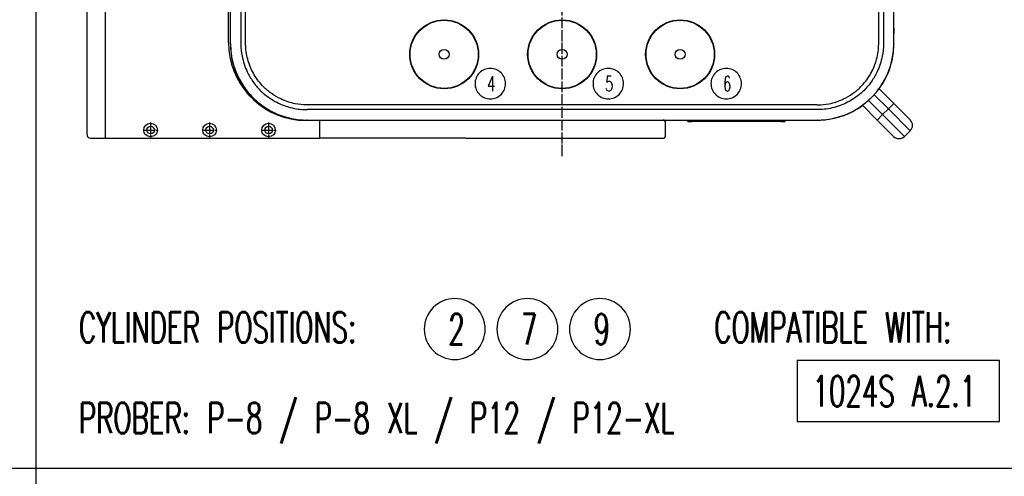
# Model space of a CAD drawing. Extents: x -1765 to 4890, y -3431 to 1272.
# Tile 102 of 189: x 382 to 1467, y -859 to -355. Entities that reach past the tile are written whole.
import ezdxf

# ---------------------------------------------------------------- set-up
doc = ezdxf.new("R2010")
doc.units = 0
doc.linetypes.add('DASHED', pattern=[15, 7, -8])
doc.linetypes.add('DOT_CENTER', pattern=[14, 12, -1, 0, -1])
doc.layers.get('0').update_dxf_attribs({"linetype": 'CONTINUOUS'})
doc.layers.add('1', color=7, linetype='CONTINUOUS')
doc.layers.add('KONTUR', color=7, linetype='CONTINUOUS')
doc.styles.add('CONVERTER_2', font='txt.shx', dxfattribs={"width": 0.63})

# ---------------------------------------------------------------- blocks, each defined once
blk = doc.blocks.new('TEXT__62', base_point=(-2000, -2800))
at = {"layer": '1', "color": 7, "linetype": 'CONTINUOUS'}
blk.add_line((400, 800), (400, -2170), dxfattribs=at)
at = {"layer": '1', "color": 1, "linetype": 'CONTINUOUS'}
for p, q in [((3700, -850), (-700, -850)), ((4800, -850), (400, -850))]:
    blk.add_line(p, q, dxfattribs=at)
at = {"layer": '1', "color": 1}
for points in [[(861.7, -729.7), (861.7, -729.7, 0.414214), (895.3, -696.1), (895.3, -696.1, 0.414214), (861.7, -662.5), (861.7, -662.5, 0.414214), (828.1, -696.1), (828.1, -696.1, 0.414214)], [(941.7, -729.7), (941.7, -729.7, 0.414214), (975.3, -696.1), (975.3, -696.1, 0.414214), (941.7, -662.5), (941.7, -662.5, 0.414214), (908.1, -696.1), (908.1, -696.1, 0.414214)], [(1021.7, -729.7), (1021.7, -729.7, 0.414214), (1055.3, -696.1), (1055.3, -696.1, 0.414214), (1021.7, -662.5), (1021.7, -662.5, 0.414214), (988.1, -696.1), (988.1, -696.1, 0.414214)]]:
    blk.add_lwpolyline(points, format="xyb", close=True, dxfattribs=at)
at = {"layer": '1', "color": 7}
blk.add_lwpolyline([(1239.1, -730.9), (1239.1, -798.1), (1462, -798.1), (1462, -730.9)], close=True, dxfattribs=at)
at = {"layer": '1', "color": 1, "style": 'CONVERTER_2', "width": 0.63}
for s, p in [('CYLINDER POSITIONS:', (447.6, -711)), ('2', (854.6, -712.9)), ('7', (934.6, -712.9)), ('9', (1014.6, -712.9)), ('COMPATIBLE WITH:', (1147.6, -711)), ('PROBER: P-8 / P-8 XL / P12 / P12-XL', (447.6, -811))]:
    blk.add_text(s, height=33.6, dxfattribs=at).set_placement(p)
at = {"layer": '1', "color": 7, "style": 'CONVERTER_2', "width": 0.63}
blk.add_text('1024S A.2.1', height=33.6, dxfattribs=at).set_placement((1255.9, -781.3))
blk = doc.blocks.new('MANIPULATOR_TOPVIEW__283', base_point=(-2790.6, -2107.8))
at = {"layer": '1', "color": 7, "linetype": 'CONTINUOUS'}
for p, q in [((476.5, 285.5), (476.5, 201.5)), ((713, 265.5), (713, 285.5)), ((1094, 265.5), (1094, 282.5)), ((1094, 265.5), (689.2, 265.5)), ((612.5, 74.7), (612.5, 180.2)), ((612.5, -380.2), (612.5, -274.7)), ((713, -485.5), (713, -465.5)), ((1094, -482.5), (1094, -468.5)), ((460.5, -485.5), (713, -485.5))]:
    blk.add_line(p, q, dxfattribs=at)
at = {"layer": '1', "color": 1, "linetype": 'DOT_CENTER'}
for p, q in [((526.5, 284.8), (526.5, 268.3)), ((591.5, 284.8), (591.5, 268.3)), ((656.5, 284.8), (656.5, 268.3)), ((534.8, 276.5), (518.3, 276.5)), ((599.8, 276.5), (583.3, 276.5)), ((664.8, 276.5), (648.3, 276.5)), ((518.3, -476.5), (534.8, -476.5)), ((526.5, -468.2), (526.5, -484.7)), ((583.3, -476.5), (599.8, -476.5)), ((591.5, -468.2), (591.5, -484.7)), ((648.3, -476.5), (664.8, -476.5)), ((656.5, -468.2), (656.5, -484.7))]:
    blk.add_line(p, q, dxfattribs=at)
at = {"layer": '1', "color": 7, "linetype": 'CONTINUOUS'}
for centre, radius in [((526.5, 276.5), 7.5), ((591.5, 276.5), 7.5), ((656.5, 276.5), 7.5), ((526.5, 276.5), 4.2), ((591.5, 276.5), 4.2), ((656.5, 276.5), 4.2), ((526.5, -476.5), 7.5), ((526.5, -476.5), 4.2), ((591.5, -476.5), 7.5), ((591.5, -476.5), 4.2), ((656.5, -476.5), 7.5), ((656.5, -476.5), 4.2)]:
    blk.add_circle(centre, radius, dxfattribs=at)
for centre, radius, start, end in [((459.5, 282.5), 3, 90, 180), ((1091, 282.5), 3, 0, 90), ((698.2, 180.2), 85.7, 96.0904, 180), ((698.2, -380.2), 85.7, 180, -96.0904), ((1091, -468.5), 3, 0, 90), ((1091, -482.5), 3, -90, 0)]:
    blk.add_arc(centre, radius, start, end, dxfattribs=at)
at = {"layer": 'KONTUR', "color": 7, "linetype": 'CONTINUOUS'}
for p, q in [((456.5, 282.5), (456.5, -53.2)), ((889.3, 285.5), (459.5, 285.5)), ((1091, 285.5), (889.3, 285.5)), ((476.5, 201.5), (476.5, -51.4)), ((456.5, -481.5), (456.5, -151.3)), ((476.5, -152.2), (476.5, -485.5)), ((689.2, -465.5), (744.3, -465.5)), ((744.3, -465.5), (1091, -465.5)), ((873.9, -485.5), (713, -485.5)), ((873.9, -485.5), (1091, -485.5))]:
    blk.add_line(p, q, dxfattribs=at)
blk.add_arc((460.5, -481.5), 4, 180, -90, dxfattribs=at)
blk = doc.blocks.new('TH_TV__284', base_point=(586, 286))
at = {"color": 3, "linetype": 'CONTINUOUS'}
for p, q in [((626, -281.4), (626, -381.1)), ((1334, -281.4), (1334, -381.1)), ((1345.5, -381), (1345.5, -277)), ((614.5, -381), (614.5, -283)), ((631.2, -380.9), (631.2, -282.4)), ((1328.8, -380.9), (1328.8, -282.4)), ((1345.5, -364), (1345.5, -345.7)), ((1345.5, -364), (1345.5, -369.5)), ((1345.5, -381), (1345.5, -369.5)), ((1345.5, -381), (1345.5, -381.5)), ((1329.2, -430.9), (1329.2, -430.9)), ((1345.5, -447.1), (1329.2, -430.9)), ((635.2, -436.4), (635, -436.5)), ((637.2, -438.6), (637.1, -438.8)), ((641.3, -443), (641.5, -442.9)), ((1333.1, -459.5), (1317.5, -443.8)), ((1339.5, -453.1), (1323.8, -437.5)), ((643.5, -445), (643.7, -444.9)), ((1261.1, -454), (698.9, -454)), ((1260.9, -448.8), (699.1, -448.8)), ((1327.1, -465.5), (1310.9, -449.2)), ((1310.9, -449.2), (1310.9, -449.2)), ((1333.1, -459.5), (1339.5, -453.1)), ((1345.5, -447.1), (1339.5, -453.1)), ((1339.5, -453.1), (1363.5, -477.2)), ((1345.5, -447.1), (1363.5, -465.1)), ((698.9, -465.5), (698.5, -465.5)), ((699, -465.5), (1261, -465.5)), ((1118.3, -467), (1118.3, -465.5)), ((1123, -465.5), (1123, -467)), ((1221, -465.5), (1221, -467)), ((1225.8, -467), (1225.8, -465.5)), ((1261.5, -465.5), (1261.1, -465.5)), ((1333.1, -459.5), (1327.1, -465.5)), ((1345.1, -483.5), (1327.1, -465.5)), ((1333.1, -459.5), (1357.2, -483.5)), ((1118.3, -467), (1123, -467)), ((1221, -467), (1123, -467)), ((1221, -467), (1225.8, -467)), ((1357.2, -483.5), (1363.5, -477.2))]:
    blk.add_line(p, q, dxfattribs=at)
at = {"color": 3, "linetype": 'DASHED'}
for p, q in [((1345.5, -381), (1345.5, -277)), ((614.5, -381), (614.5, -283)), ((1345.5, -364), (1345.5, -345.7)), ((1345.5, -381), (1345.5, -369.5)), ((699, -465.5), (1261, -465.5))]:
    blk.add_line(p, q, dxfattribs=at)
at = {"color": 3, "linetype": 'CONTINUOUS'}
for centre, radius in [((850, -393), 38), ((850, -393), 37.6), ((980, -393), 38), ((980, -393), 37.6), ((1110, -393), 38), ((1110, -393), 37.6), ((850, -393), 5.45), ((980, -393), 5.45), ((1110, -393), 5.45)]:
    blk.add_circle(centre, radius, dxfattribs=at)
at = {"color": 3, "linetype": 'DASHED'}
for centre, start, end in [((699, -381), 180, -90), ((1261, -381), -90, 0)]:
    blk.add_arc(centre, 84.5, start, end, dxfattribs=at)
at = {"color": 3, "linetype": 'CONTINUOUS'}
for centre, radius, start, end in [((699, -381), 84.5, 180, -90), ((698.5, -381.5), 84, -180, -139.0568), ((1261, -381), 84.5, -90, 0), ((1261.5, -381.5), 84, -36.097, 0), ((1261, -381), 84.5, -1.093, 0), ((698.5, -381.5), 84, -139.0568, -137.0075), ((698.5, -381.5), 84, -137.0075, -132.9141), ((698.5, -381.5), 84, -132.9141, -130.8647), ((698.5, -381.5), 84, -130.8647, -90), ((1261.5, -381.5), 84, -90, -53.903), ((1357.5, -471.2), 8.5, -45, 45), ((1351.2, -477.5), 8.5, -135, -45)]:
    blk.add_arc(centre, radius, start, end, dxfattribs=at)
for points, knots in [([(626, -381.1), (626, -381.2), (626, -381.3), (626, -386.1), (626.5, -390.6), (628.5, -401.1), (630.4, -406.8), (634.8, -416), (636.9, -419.7), (641.7, -426.5), (644.4, -429.7), (647.3, -432.7), (651.6, -436.9), (656.4, -440.6), (666.7, -446.8), (672.3, -449.2), (683.8, -452.7), (689.8, -453.7), (696.7, -454), (697.6, -454), (698.7, -454), (698.8, -454), (698.9, -454)], [0, 0, 0, 0, 0.39209, 0.39209, 14.472717, 14.472717, 32.906377, 32.906377, 45.694838, 45.694838, 58.483305, 58.483305, 58.483305, 76.916048, 76.916048, 95.348773, 95.348773, 113.781519, 113.781519, 116.587061, 116.587061, 116.979036, 116.979036, 116.979036, 116.979036]), ([(699.1, -448.8), (698.7, -448.8), (698.4, -448.8), (694, -448.7), (689.9, -448.3), (680.5, -446.4), (675.1, -444.6), (666.6, -440.6), (663.2, -438.6), (656.8, -434.1), (653.9, -431.6), (651.1, -428.9), (647.1, -424.9), (643.7, -420.5), (637.9, -410.9), (635.7, -405.7), (632.5, -395), (631.5, -389.4), (631.3, -383.2), (631.3, -382.6), (631.2, -381.6), (631.2, -381.3), (631.2, -380.9)], [0, 0, 0, 0, 1.045657, 1.045657, 12.425175, 12.425175, 28.250636, 28.250636, 39.229588, 39.229588, 50.208524, 50.208524, 50.208524, 66.033092, 66.033092, 81.857709, 81.857709, 97.682469, 97.682469, 99.382292, 99.382292, 100.427425, 100.427425, 100.427425, 100.427425]), ([(1260.9, -448.8), (1261.3, -448.8), (1261.6, -448.8), (1266, -448.7), (1270.1, -448.3), (1279.5, -446.4), (1284.9, -444.6), (1293.4, -440.6), (1296.8, -438.6), (1303.2, -434.1), (1306.1, -431.6), (1308.9, -428.9), (1312.9, -424.9), (1316.3, -420.5), (1322.1, -410.9), (1324.3, -405.7), (1327.5, -395), (1328.5, -389.4), (1328.7, -383.2), (1328.7, -382.6), (1328.8, -381.6), (1328.8, -381.3), (1328.8, -380.9)], [0, 0, 0, 0, 1.045657, 1.045657, 12.425175, 12.425175, 28.250636, 28.250636, 39.229588, 39.229588, 50.208524, 50.208524, 50.208524, 66.033092, 66.033092, 81.857709, 81.857709, 97.682469, 97.682469, 99.382292, 99.382292, 100.427425, 100.427425, 100.427425, 100.427425]), ([(1334, -381.1), (1334, -381.2), (1334, -381.3), (1334, -386.1), (1333.5, -390.6), (1331.5, -401.1), (1329.6, -406.8), (1325.2, -416), (1323.1, -419.7), (1318.3, -426.5), (1315.6, -429.7), (1312.7, -432.7), (1308.4, -436.9), (1303.6, -440.6), (1293.3, -446.8), (1287.7, -449.2), (1276.2, -452.7), (1270.2, -453.7), (1263.3, -454), (1262.4, -454), (1261.3, -454), (1261.2, -454), (1261.1, -454)], [0, 0, 0, 0, 0.39209, 0.39209, 14.472717, 14.472717, 32.906377, 32.906377, 45.694838, 45.694838, 58.483305, 58.483305, 58.483305, 76.916048, 76.916048, 95.348773, 95.348773, 113.781519, 113.781519, 116.587061, 116.587061, 116.979036, 116.979036, 116.979036, 116.979036])]:
    blk.add_open_spline(points, degree=3, knots=knots, dxfattribs=at)
blk = doc.blocks.new('TEXT__285', base_point=(560, -567.7))
at = {"layer": '1', "color": 1}
for points in [[(905.4, 212.9), (905.4, 212.9, 0.414214), (920.8, 228.4), (920.8, 231.1, 0.414214), (905.4, 246.5), (905.4, 246.5, 0.414214), (889.9, 231.1), (889.9, 228.4, 0.414214)], [(1033.6, 212.9), (1033.6, 212.9, 0.414214), (1047.3, 226.6), (1047.3, 232.8, 0.414214), (1033.6, 246.5), (1033.6, 246.5, 0.414214), (1019.9, 232.8), (1019.9, 226.6, 0.414214)], [(1165.4, 212.9), (1165.4, 212.9, 0.414214), (1180.8, 228.4), (1180.8, 231.1, 0.414214), (1165.4, 246.5), (1165.4, 246.5, 0.414214), (1149.9, 231.1), (1149.9, 228.4, 0.414214)], [(561.1, 44.9), (561.1, 44.9, 0.414214), (577.9, 61.7), (577.9, 61.7, 0.414214), (561.1, 78.5), (561.1, 78.5, 0.414214), (544.3, 61.7), (544.3, 61.7, 0.414214)], [(1394.8, 44.9), (1394.8, 44.9, 0.414214), (1411.6, 61.7), (1411.6, 61.7, 0.414214), (1394.8, 78.5), (1394.8, 78.5, 0.414214), (1378, 61.7), (1378, 61.7, 0.414214)], [(562.8, -85.1), (562.8, -85.1, 0.414214), (579.6, -68.3), (579.6, -68.3, 0.414214), (562.8, -51.5), (562.8, -51.5, 0.414214), (546, -68.3), (546, -68.3, 0.414214)], [(1394.8, -85.1), (1394.8, -85.1, 0.414214), (1411.6, -68.3), (1411.6, -68.3, 0.414214), (1394.8, -51.5), (1394.8, -51.5, 0.414214), (1378, -68.3), (1378, -68.3, 0.414214)], [(562.8, -215.1), (562.8, -215.1, 0.414214), (579.6, -198.3), (579.6, -198.3, 0.414214), (562.8, -181.5), (562.8, -181.5, 0.414214), (546, -198.3), (546, -198.3, 0.414214)], [(1394.8, -215.1), (1394.8, -215.1, 0.414214), (1411.6, -198.3), (1411.6, -198.3, 0.414214), (1394.8, -181.5), (1394.8, -181.5, 0.414214), (1378, -198.3), (1378, -198.3, 0.414214)], [(900.8, -442.1), (900.8, -442.1, 0.414214), (917.6, -425.3), (917.6, -425.3, 0.414214), (900.8, -408.5), (900.8, -408.5, 0.414214), (884, -425.3), (884, -425.3, 0.414214)], [(1030.8, -442.1), (1030.8, -442.1, 0.414214), (1047.6, -425.3), (1047.6, -425.3, 0.414214), (1030.8, -408.5), (1030.8, -408.5, 0.414214), (1014, -425.3), (1014, -425.3, 0.414214)], [(1160.8, -442.1), (1160.8, -442.1, 0.414214), (1177.6, -425.3), (1177.6, -425.3, 0.414214), (1160.8, -408.5), (1160.8, -408.5, 0.414214), (1144, -425.3), (1144, -425.3, 0.414214)]]:
    blk.add_lwpolyline(points, format="xyb", close=True, dxfattribs=at)
at = {"layer": '1', "color": 1, "style": 'CONVERTER_2', "width": 0.63}
for s, p in [('12', (898.3, 221.3)), ('11', (1028.3, 221.3)), ('10', (1158.3, 221.3)), ('1', (559.3, 53.3)), ('9', (1391.3, 53.3)), ('2', (559.3, -76.7)), ('8', (1391.3, -76.7)), ('3', (559.3, -206.7)), ('7', (1391.3, -206.7)), ('4', (897.3, -433.7)), ('5', (1027.3, -433.7)), ('6', (1157.3, -433.7))]:
    blk.add_text(s, height=16.8, dxfattribs=at).set_placement(p)
at = {"layer": '1', "color": 1, "char_height": 25.2, "attachment_point": 7, "style": 'CONVERTER_2'}
for s, insert in [('AXIS OF', (431.1, -91.5)), ('ROTATION', (416.9, -137.4))]:
    blk.add_mtext(s, dxfattribs=dict(at, insert=insert))
blk = doc.blocks.new('TH_B__286', base_point=(1252.51, -368.27))
at = {"layer": '1', "color": 1, "linetype": 'DOT_CENTER'}
blk.add_line((980, -505.25), (980, 303.64), dxfattribs=at)
at = {"layer": '1'}
for name, p in [('MANIPULATOR_TOPVIEW__283', (-2790.62, -2107.79)), ('TH_TV__284', (586, 286.02)), ('TEXT__285', (560, -567.68))]:
    blk.add_blockref(name, p, dxfattribs=at)
blk = doc.blocks.new('GEOMETRY__287', base_point=(-1358.7, 9747.8))
blk.add_blockref('TH_B__286', (1252.5, -368.3))
blk = doc.blocks.new('D-E6978-60041-1S11B__288', base_point=(-1544.9, 9971.2))
at = {"layer": '1'}
blk.add_blockref('GEOMETRY__287', (-1358.7, 9747.8), dxfattribs=at)

msp = doc.modelspace()

# ---------------------------------------------------------------- block references
msp.add_blockref('D-E6978-60041-1S11B__288', (-1544.87, 9971.2))
at = {"layer": '1'}
msp.add_blockref('TEXT__62', (-2000, -2800), dxfattribs=at)

doc.saveas('drawing.dxf')
